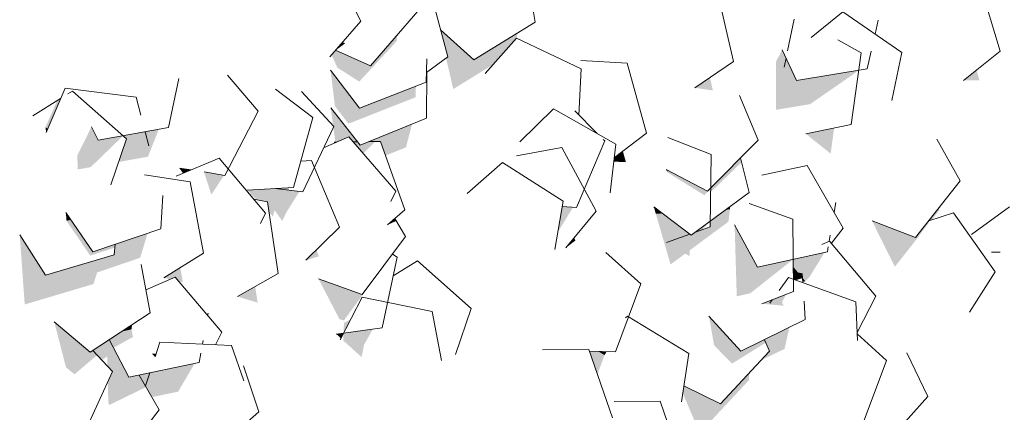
# Model space of a CAD drawing. Header units: millimetres. Extents: x 7522813 to 7573737, y -9734 to 10800.
# Tile 62 of 71: x 7545813 to 7547011, y 5131 to 5608. Entities that reach past the tile are written whole.
import ezdxf

# ---------------------------------------------------------------- set-up
doc = ezdxf.new("R2010")
doc.units = ezdxf.units.MM
doc.header["$MEASUREMENT"] = 0
doc.layers.add('Nowe_2025-10-27 Żywopłot', color=7, linetype='Continuous')
doc.layers.add('Nowe_280-A Dachy Powłoki', color=7, linetype='Continuous')
for name, color, linetype, lineweight, true_color in [('Nowe_2025-10-27 Żywopłot_Nr_pióra__81', 7, 'Continuous', 13, 0x6a6a6a), ('Nowe_2025-10-27 Żywopłot_Nr_pióra__82', 7, 'Continuous', 13, 0xaaaaaa), ('Nowe_280-A Dachy Powłoki_Nr_pióra__81', 7, 'Continuous', 13, 0x6a6a6a)]:
    doc.layers.add(name, color=color, linetype=linetype, lineweight=lineweight, true_color=true_color)

# ---------------------------------------------------------------- blocks, each defined once
blk = doc.blocks.new('ElemPrzekroju_2', base_point=(6982742.1, 0))
at = {"layer": 'Nowe_280-A Dachy Powłoki_Nr_pióra__81', "linetype": 'Continuous', "lineweight": 0, "true_color": 0x1a1a1a}
for points in [[(7546325.2, 5596.3), (7546334, 5563.2), (7546331.9, 5561.7), (7546340.7, 5524.1), (7546389.2, 5554), (7546417.6, 5586.2), (7546417.8, 5586.1), (7546418.8, 5592.3), (7546365.8, 5559.6)], [(7546272.1, 5589.5), (7546257.4, 5572.5), (7546266, 5575.9), (7546272.3, 5583.2), (7546272.3, 5588.8)], [(7546190.6, 5563.2), (7546193, 5564.8), (7546199.7, 5550.1), (7546223.9, 5559.5), (7546197.5, 5571.2)], [(7546733.2, 5498.8), (7546774.7, 5505.7), (7546779.2, 5537.8), (7546758.3, 5534.3), (7546745.4, 5561.8), (7546743.1, 5550.8), (7546733.3, 5557.5)], [(7546191.4, 5546.9), (7546196.7, 5503.4), (7546217.9, 5512)], [(7546961.2, 5534.5), (7546980.8, 5534.6), (7546977.1, 5547.1)], [(7546652.8, 5538), (7546634.7, 5525.5), (7546656.5, 5522.4)], [(7546308.4, 5527.7), (7546308.9, 5527.7), (7546308.4, 5529.4)], [(7546224.2, 5459.9), (7546191.7, 5501.3), (7546194.5, 5479.5), (7546195.3, 5478.7), (7546194.8, 5477.6), (7546197.2, 5459.5), (7546199, 5459.5), (7546213.5, 5465.9), (7546218.8, 5459.8)], [(7545847.3, 5475.6), (7545844.7, 5477.9), (7545845.4, 5471.1)], [(7545941.4, 5458.7), (7545933.4, 5435.3), (7545969.3, 5441.8), (7545982.5, 5475.1), (7545965.9, 5472.1), (7545970.3, 5455)], [(7546290.6, 5481.5), (7546238, 5460.1), (7546252.2, 5460.3), (7546258.3, 5443.1), (7546283.1, 5453.2)], [(7546804, 5476.7), (7546769.6, 5469.5), (7546799.7, 5445.5)], [(7545883.5, 5443.5), (7545883.7, 5426.2), (7545899.7, 5429.1)], [(7546536.7, 5441), (7546536.1, 5435.8), (7546550.7, 5435.1), (7546546.9, 5448.7)], [(7546022, 5425.7), (7546007.5, 5428), (7546012, 5421.5)], [(7546599.6, 5426.4), (7546601.1, 5422.7), (7546601.2, 5425.6)], [(7546124, 5403.1), (7546090.1, 5401), (7546101.3, 5389.5), (7546114.6, 5386.9), (7546116.6, 5373.7), (7546121.2, 5369), (7546123.3, 5376.5), (7546132.7, 5363.6), (7546137.3, 5373.4), (7546125, 5403)], [(7546584.6, 5380.7), (7546587, 5372.3), (7546595, 5372.8)], [(7546587, 5372.3), (7546605, 5310.7), (7546622.9, 5323.9), (7546628.1, 5320.9), (7546628.2, 5327.8), (7546675.4, 5362.7), (7546677.2, 5377.7), (7546672.4, 5377.4), (7546653.3, 5363.3), (7546653.2, 5356.3), (7546635.2, 5350), (7546630.1, 5346.2), (7546628.4, 5347.5), (7546599.9, 5337.5), (7546600.4, 5368.7), (7546595, 5372.8)], [(7546672.4, 5377.4), (7546677.2, 5377.7), (7546677.6, 5381.3)], [(7546919, 5363.9), (7546922.8, 5365.1), (7546932.1, 5376.9), (7546932, 5380.3)], [(7545869.4, 5373.8), (7545870.3, 5363.6), (7545875.4, 5365.1)], [(7546701.2, 5324.8), (7546682.9, 5358.9), (7546685.5, 5271.9), (7546701.8, 5275.5)], [(7546902.9, 5343.4), (7546850.1, 5363.6), (7546877.8, 5307.9), (7546905.1, 5342.5), (7546903.7, 5344.4)], [(7545826, 5326.6), (7545813.3, 5346.7), (7545814.8, 5325.9)], [(7545929.3, 5335.3), (7545929.1, 5332.8), (7545964.7, 5334.9), (7545968.9, 5348.8)], [(7546487.7, 5343.1), (7546477.6, 5330.9), (7546489.3, 5339.9)], [(7545826, 5326.6), (7545814.8, 5325.9), (7545819.4, 5262), (7545902.9, 5286.8), (7545907.5, 5300.9), (7545959.8, 5318.8), (7545964.7, 5334.9), (7545929.1, 5332.8), (7545928, 5322.3), (7545844.5, 5297.5)], [(7546161.4, 5315.7), (7546177.3, 5320.6), (7546174.1, 5328.2)], [(7545988.6, 5294.5), (7545996.6, 5292.6), (7546002.5, 5295.1), (7546006.7, 5290.2), (7546011.8, 5289), (7546008.5, 5306.8)], [(7546759.9, 5300.9), (7546754.4, 5307.6), (7546754.5, 5298.2)], [(7546765.6, 5294.2), (7546765.9, 5289.6), (7546768.9, 5290.2)], [(7546099.7, 5283.8), (7546078.3, 5271.6), (7546102.7, 5264.2)], [(7546176.8, 5293.1), (7546202.2, 5244.1), (7546210, 5281.3)], [(7546671, 5226.4), (7546651.7, 5247.7), (7546657.9, 5212.3)], [(7545855.3, 5240.9), (7545869.6, 5185.4), (7545883.9, 5216.7)], [(7545950, 5237.5), (7545937.5, 5229.2), (7545949.2, 5231.7)], [(7546725.4, 5205.3), (7546714.6, 5193.8), (7546743.7, 5208), (7546749.5, 5234), (7546719.1, 5219.1)], [(7546207.2, 5227.2), (7546198.4, 5226), (7546203.2, 5221.5), (7546203, 5219)], [(7545902.2, 5206), (7545913.2, 5194.3), (7545919.7, 5198.6), (7545920, 5187.1), (7545926.1, 5180.6), (7545920.4, 5168.3), (7545921.1, 5142.1), (7545945.9, 5174.2), (7545922.3, 5219.2)], [(7546232.2, 5213), (7546206.9, 5218.1), (7546229.1, 5197.9)], [(7546517.1, 5204.9), (7546506.1, 5205.3), (7546515.9, 5176.8), (7546524.7, 5200.4)], [(7545971.6, 5178.9), (7545958.7, 5176.1), (7545966.3, 5162.8)], [(7546621.2, 5162.8), (7546619.9, 5153.8), (7546640.5, 5105.7), (7546700.3, 5169.8), (7546700.4, 5178.4), (7546665.6, 5141.1)], [(7545968.1, 5159.7), (7545974.1, 5149.2), (7546006.4, 5156), (7546007.2, 5158)]]:
    blk.add_hatch(color=250, dxfattribs=at).paths.add_polyline_path(points)
blk = doc.blocks.new('ElemPrzekroju_345', base_point=(6982742.1, 0))
at = {"layer": 'Nowe_2025-10-27 Żywopłot_Nr_pióra__81', "linetype": 'Continuous', "lineweight": 0, "true_color": 0x1a1a1a}
for points in [[(7546272.5, 5590), (7546272.1, 5589.5), (7546272.3, 5588.8)], [(7546206.1, 5581.1), (7546197.5, 5571.2), (7546197.5, 5571.1), (7546209.3, 5579.8)], [(7546199.7, 5550.1), (7546226.3, 5533.2), (7546266, 5575.9), (7546257.4, 5572.5), (7546240, 5552.4), (7546223.9, 5559.5)], [(7546733.3, 5557.5), (7546743.1, 5550.8), (7546745.4, 5561.8), (7546740.7, 5571.9)], [(7546779.2, 5537.8), (7546774.7, 5505.7), (7546834, 5546.8)], [(7546834, 5546.8), (7546833.8, 5546), (7546834.4, 5546.9)], [(7546307.8, 5535.8), (7546308.5, 5535.9), (7546308.5, 5542.6), (7546308, 5543.1)], [(7546217.9, 5512), (7546196.7, 5503.4), (7546213.1, 5481.9), (7546294.8, 5514.1), (7546295.2, 5527.4), (7546226.5, 5500.7)], [(7545859, 5510.1), (7545844.7, 5477.9), (7545847.3, 5475.6), (7545863.1, 5512.6)], [(7545900.6, 5478.2), (7545883.5, 5443.5), (7545899.7, 5429.1), (7545939, 5467.2), (7545908.8, 5461.7)], [(7545939, 5467.2), (7545943.1, 5463.5), (7545941.4, 5458.7), (7545970.3, 5455), (7545965.9, 5472.1)], [(7546199, 5459.5), (7546198.5, 5459.5), (7546198.5, 5459.3)], [(7546224.2, 5459.9), (7546218.8, 5459.8), (7546231.2, 5445.6), (7546245.6, 5460.2), (7546238, 5460.1), (7546227.4, 5455.7)], [(7546653.8, 5403.9), (7546653.8, 5398.6), (7546691.4, 5435.1), (7546690.1, 5440.4)], [(7546601.1, 5422.7), (7546646.2, 5394.8), (7546653.8, 5403.9), (7546649.8, 5399.8), (7546601.2, 5425.6)], [(7546062, 5419.2), (7546037.5, 5423.2), (7546046.4, 5395.6)], [(7546141.3, 5404.2), (7546124, 5403.1), (7546140.7, 5401.1)], [(7546125, 5403), (7546137.3, 5373.4), (7546153.6, 5399.5)], [(7546486.4, 5380.3), (7546473.3, 5381.3), (7546467.9, 5350.2)], [(7546260.8, 5358.9), (7546271.4, 5363.7), (7546270.5, 5365.2), (7546268.9, 5366.1)], [(7546599.9, 5337.5), (7546628.4, 5347.5), (7546600.4, 5368.7)], [(7545870.3, 5363.6), (7545899.1, 5321.4), (7545928.9, 5331.2), (7545929.3, 5335.3), (7545902.4, 5326.1), (7545875.4, 5365.1)], [(7546635.2, 5350), (7546643.4, 5352.9), (7546653.3, 5363.3)], [(7546903.7, 5344.4), (7546905.1, 5342.5), (7546921, 5364.5), (7546919, 5363.9)], [(7546202.2, 5244.1), (7546207.6, 5242.5), (7546266.9, 5323.2), (7546266.8, 5323.3), (7546230, 5274.3), (7546210, 5281.3)], [(7546710.6, 5307.4), (7546701.2, 5324.8), (7546701.8, 5275.5), (7546754.3, 5317)], [(7546754.3, 5317), (7546754.4, 5307.6), (7546759.9, 5300.9), (7546765.2, 5299.8), (7546765.6, 5294.2), (7546768.9, 5290.2), (7546773.7, 5295), (7546792.4, 5325.4)], [(7546754.5, 5292.6), (7546757.3, 5291.6), (7546765.6, 5294.1), (7546765.2, 5299.8), (7546759.9, 5300.9), (7546754.5, 5298.2)], [(7546725.7, 5263.5), (7546740.5, 5264.3), (7546745.3, 5274), (7546728.6, 5267.6)], [(7546728.6, 5267.6), (7546716.2, 5262.8), (7546742.6, 5260.5), (7546740.5, 5264.3), (7546725.7, 5263.5)], [(7546207.7, 5239.7), (7546207.2, 5227.2), (7546215.6, 5243.4)], [(7545922.3, 5219.2), (7545927.4, 5209.4), (7545951.1, 5222.4), (7545949.2, 5231.7), (7545937.5, 5229.2)], [(7546207.2, 5227.1), (7546206.9, 5218.1), (7546232.2, 5213), (7546242.7, 5231.8), (7546207.2, 5227.2)], [(7546657.9, 5212.3), (7546679.8, 5190), (7546720.7, 5215.5), (7546719.1, 5219.1), (7546690.4, 5205), (7546671, 5226.4)], [(7545869.6, 5185.4), (7545880, 5177), (7545907.4, 5200.4), (7545902.2, 5206), (7545899, 5203.9), (7545883.9, 5216.7)], [(7545974, 5202), (7545978, 5198.3), (7545979.3, 5202.3)], [(7546517.1, 5204.9), (7546524.7, 5200.4), (7546527.3, 5204.6)], [(7546026.2, 5190.3), (7545971.6, 5178.9), (7545966.3, 5162.8), (7545968.1, 5159.7), (7546007.2, 5158)], [(7545945.9, 5174.2), (7545921.1, 5142.1), (7545922.3, 5139.7), (7545967.1, 5161.5), (7545958.7, 5176.1), (7545946.2, 5173.5)]]:
    blk.add_hatch(color=250, dxfattribs=at).paths.add_polyline_path(points)
at = {"layer": 'Nowe_2025-10-27 Żywopłot_Nr_pióra__82', "color": 253, "linetype": 'Continuous', "lineweight": 13, "true_color": 0xaaaaaa}
for p, q in [((7546228.4, 5606.8), (7546188.5, 5685.2)), ((7546440.2, 5605.5), (7546427.3, 5687)), ((7547005.9, 5570.1), (7546980.4, 5654.4)), ((7546334, 5563.2), (7546311.5, 5648.4)), ((7546681.6, 5557.8), (7546661.5, 5643.6)), ((7546240, 5552.4), (7546297.4, 5618.7)), ((7546814.5, 5618), (7546776, 5586.8)), ((7546886.4, 5568.4), (7546814.5, 5618)), ((7546190.6, 5563.2), (7546228.4, 5606.8)), ((7546365.8, 5559.6), (7546440.2, 5605.5)), ((7546747.2, 5570.4), (7546755.2, 5609.1)), ((7546853.8, 5590.9), (7546857.7, 5608)), ((7546325.2, 5596.3), (7546365.8, 5559.6)), ((7546417.6, 5586.2), (7546379.4, 5543)), ((7546496.4, 5548.7), (7546417.6, 5586.2)), ((7546837, 5568.3), (7546808.6, 5584)), ((7546197.5, 5571.2), (7546240, 5552.4)), ((7546740.7, 5571.9), (7546758.3, 5534.3)), ((7546844.3, 5548.5), (7546849.1, 5570)), ((7546961.2, 5534.5), (7547005.9, 5570.1)), ((7546307.7, 5532.3), (7546308.4, 5561)), ((7546308, 5544.2), (7546334, 5563.2)), ((7546552.1, 5555.4), (7546496, 5558.9)), ((7546634.7, 5525.5), (7546681.6, 5557.8)), ((7546743.1, 5550.8), (7546745.4, 5561.8)), ((7546824.8, 5481), (7546837, 5568.3)), ((7546874.2, 5510.2), (7546886.4, 5568.4)), ((7546191.4, 5546.9), (7546226.5, 5500.7)), ((7546493.6, 5492.2), (7546496.4, 5548.7)), ((7546575.8, 5470.5), (7546552.1, 5555.4)), ((7546758.3, 5534.3), (7546844.3, 5548.5)), ((7545994.4, 5477.3), (7546006.9, 5536.9)), ((7546103.4, 5497.2), (7546065.9, 5541.1)), ((7546308.2, 5488.7), (7546308.5, 5544.5)), ((7545868.5, 5525.2), (7545845.4, 5471.1)), ((7545954.8, 5514.1), (7545868.5, 5525.2)), ((7545877.5, 5521.6), (7545871.8, 5518.1)), ((7545943.1, 5463.5), (7545877.5, 5521.6)), ((7546169.9, 5489.4), (7546124.4, 5523.8)), ((7546226.5, 5500.7), (7546307.7, 5532.3)), ((7545863.1, 5512.6), (7545829.2, 5491.6)), ((7545960.6, 5492.3), (7545954.8, 5514.1)), ((7546195.3, 5478.7), (7546156.2, 5521)), ((7546711.6, 5462), (7546689, 5516.3)), ((7546191.7, 5501.3), (7546227.4, 5455.7)), ((7546462.6, 5500.1), (7546421.5, 5459.9)), ((7546538.6, 5457.1), (7546462.6, 5500.1)), ((7546515.9, 5469.9), (7546488.4, 5497.4)), ((7546063, 5419), (7546103.4, 5497.2)), ((7546146.3, 5404.5), (7546169.9, 5489.4)), ((7546227.4, 5455.7), (7546308.2, 5488.7)), ((7545900.6, 5478.2), (7545908.8, 5461.7)), ((7545908.8, 5461.7), (7545994.4, 5477.3)), ((7546157.8, 5399), (7546195.3, 5478.7)), ((7546769.6, 5469.5), (7546824.8, 5481)), ((7545924, 5407.6), (7545943.1, 5463.5)), ((7545970.3, 5455), (7545965.9, 5472.1)), ((7546213.5, 5465.9), (7546182.9, 5452.4)), ((7546271, 5399.7), (7546213.5, 5465.9)), ((7546524.9, 5461), (7546522.9, 5462.9)), ((7546536.7, 5441), (7546575.8, 5470.5)), ((7546654.4, 5444.5), (7546601.7, 5465)), ((7546649.8, 5399.8), (7546711.6, 5462)), ((7546957.2, 5412.3), (7546928.7, 5463.3)), ((7546199, 5459.5), (7546195.9, 5459.5)), ((7546224.2, 5459.9), (7546218.8, 5459.8)), ((7546252.2, 5460.3), (7546238, 5460.1)), ((7546281.7, 5377.3), (7546252.2, 5460.3)), ((7546472.9, 5452.9), (7546417.4, 5443)), ((7546514.4, 5375.4), (7546472.9, 5452.9)), ((7546490.4, 5380), (7546524.9, 5461)), ((7546531.5, 5397.7), (7546538.6, 5457.1)), ((7546055.8, 5440), (7546003.7, 5418)), ((7546112.3, 5372.9), (7546055.8, 5440)), ((7546653.2, 5356.3), (7546654.4, 5444.5)), ((7546700.5, 5398.2), (7546690.1, 5440.4)), ((7546007.5, 5428), (7546022, 5425.7)), ((7546168.4, 5437.3), (7546155.1, 5436.3)), ((7546202.4, 5356.1), (7546168.4, 5437.3)), ((7546400.7, 5434.6), (7546357.6, 5396.9)), ((7546474.4, 5387.5), (7546400.7, 5434.6)), ((7546599.6, 5426.4), (7546649.8, 5399.8)), ((7546771.2, 5431.2), (7546716.1, 5419.5)), ((7546815, 5355), (7546771.2, 5431.2)), ((7546020.6, 5411.1), (7545965, 5419.8)), ((7546037.5, 5423.2), (7546063, 5419)), ((7546036.9, 5324.5), (7546020.6, 5411.1)), ((7546090.1, 5401), (7546146.3, 5404.5)), ((7546124, 5403.1), (7546157.8, 5399)), ((7546902.9, 5343.4), (7546957.2, 5412.3)), ((7545984.9, 5354.2), (7545987.5, 5394.7)), ((7546114.6, 5386.9), (7546097.7, 5390.2)), ((7546264.9, 5387.4), (7546271, 5399.7)), ((7546630.1, 5346.2), (7546700.5, 5398.2)), ((7546127.7, 5299.7), (7546114.6, 5386.9)), ((7546464.1, 5328.8), (7546474.4, 5387.5)), ((7546473.3, 5381.3), (7546490.4, 5380)), ((7546584.6, 5380.7), (7546630.1, 5346.2)), ((7546753.7, 5365.8), (7546700.5, 5384.9)), ((7546804, 5374.1), (7546806, 5386)), ((7547017.3, 5380.7), (7546971, 5347.3)), ((7545869.4, 5373.8), (7545902.4, 5326.1)), ((7546106, 5360.6), (7546112.3, 5372.9)), ((7546260.8, 5358.9), (7546281.7, 5377.3)), ((7546282.7, 5344.5), (7546269.6, 5366.6)), ((7546477.6, 5330.9), (7546514.4, 5375.4)), ((7546754.7, 5277.6), (7546753.7, 5365.8)), ((7546949.1, 5373.4), (7546919, 5363.9)), ((7546999.7, 5301.7), (7546949.1, 5373.4)), ((7545902.4, 5326.1), (7545984.9, 5354.2)), ((7546161.4, 5315.7), (7546202.4, 5356.1)), ((7546635.2, 5350), (7546653.2, 5356.3)), ((7546682.9, 5358.9), (7546710.6, 5307.4)), ((7546800.6, 5336.5), (7546815, 5355)), ((7546850.1, 5363.6), (7546902.9, 5343.4)), ((7545813.3, 5346.7), (7545844.5, 5297.5)), ((7546230, 5274.3), (7546282.7, 5344.5)), ((7546599.9, 5337.5), (7546628.4, 5347.5)), ((7546797.9, 5338.9), (7546799.1, 5346.3)), ((7545928, 5322.3), (7545929.3, 5335.3)), ((7546798.4, 5339.1), (7546788.9, 5335.1)), ((7546795.7, 5326.1), (7546796.7, 5332.3)), ((7546854.8, 5272), (7546798.4, 5339.1)), ((7545844.5, 5297.5), (7545928, 5322.3)), ((7545988.6, 5294.5), (7546036.9, 5324.5)), ((7546254.1, 5233.4), (7546272.4, 5319.6)), ((7546272.4, 5319.6), (7546266.8, 5323.3)), ((7546568.7, 5286.9), (7546526.2, 5325.4)), ((7546710.6, 5307.4), (7546795.7, 5326.1)), ((7547006, 5325.6), (7546995.2, 5325.5)), ((7545972, 5252), (7545960.9, 5310.5)), ((7546297.2, 5315.1), (7546267.6, 5296.8)), ((7546362.6, 5256.9), (7546297.2, 5315.1)), ((7546002.5, 5295.1), (7545966.7, 5279.8)), ((7546059.3, 5228.2), (7546002.5, 5295.1)), ((7546078.3, 5271.6), (7546127.7, 5299.7)), ((7546748.3, 5294.9), (7546737, 5279.1)), ((7546830.3, 5265.1), (7546748.3, 5294.9)), ((7546765.9, 5288.5), (7546765.2, 5299.8)), ((7546968.6, 5252.5), (7546999.7, 5301.7)), ((7546176.8, 5293.1), (7546230, 5274.3)), ((7546538, 5204.3), (7546568.7, 5286.9)), ((7546229.8, 5271), (7546203, 5219)), ((7546315.2, 5253.5), (7546229.8, 5271)), ((7546716.2, 5262.8), (7546754.7, 5277.6)), ((7546831.9, 5227.9), (7546854.8, 5272)), ((7546728.6, 5267.6), (7546725.7, 5263.5)), ((7546768.8, 5243.5), (7546767.4, 5265.8)), ((7546832.4, 5218), (7546830.3, 5265.1)), ((7545899, 5203.9), (7545972, 5252)), ((7546041.9, 5248.7), (7546042.4, 5251.3)), ((7546326.4, 5193.8), (7546315.2, 5253.5)), ((7546343.4, 5201.1), (7546362.6, 5256.9)), ((7546552.6, 5247.8), (7546550.3, 5245.7)), ((7546627.3, 5202.4), (7546552.6, 5247.8)), ((7546651.7, 5247.7), (7546690.4, 5205)), ((7545855.3, 5240.9), (7545899, 5203.9)), ((7546690.4, 5205), (7546768.8, 5243.5)), ((7546051.6, 5213), (7546059.3, 5228.2)), ((7546198.4, 5226), (7546254.1, 5233.4)), ((7546867.7, 5193.9), (7546832, 5226.4)), ((7545922.3, 5219.2), (7545946.2, 5173.5)), ((7545983.8, 5216), (7545978, 5198.3)), ((7546070.8, 5212.2), (7545983.8, 5216)), ((7546035.6, 5213.7), (7546036.4, 5218.1)), ((7546086, 5169.2), (7546070.8, 5212.2)), ((7546725.4, 5205.3), (7546719.1, 5219.1)), ((7545926.1, 5180.6), (7545902.2, 5206)), ((7546031.5, 5191.4), (7546033.6, 5202.9)), ((7546505.4, 5207.2), (7546449.2, 5206.9)), ((7546534.3, 5124), (7546505.4, 5207.2)), ((7546506.1, 5205.3), (7546538, 5204.3)), ((7546618.3, 5143.4), (7546627.3, 5202.4)), ((7546665.6, 5141.1), (7546725.4, 5205.3)), ((7546917.8, 5150.2), (7546892.4, 5203.1)), ((7545946.2, 5173.5), (7546031.5, 5191.4)), ((7546104.1, 5131.2), (7546085.5, 5187.3)), ((7546837, 5111.4), (7546867.7, 5193.9)), ((7545889.5, 5100.6), (7545926.1, 5180.6)), ((7545982.9, 5133.9), (7545958.7, 5176.1)), ((7545971.6, 5178.9), (7545966.3, 5162.8)), ((7546621.2, 5162.8), (7546665.6, 5141.1)), ((7546859.4, 5084.8), (7546917.8, 5150.2)), ((7546592.5, 5144.2), (7546536.3, 5144)), ((7546621.2, 5060.9), (7546592.5, 5144.2)), ((7545929.2, 5064.4), (7545982.9, 5133.9)), ((7546038.1, 5073.7), (7546104.1, 5131.2))]:
    blk.add_line(p, q, dxfattribs=at)

msp = doc.modelspace()

# ---------------------------------------------------------------- block references
at = {"layer": 'Nowe_2025-10-27 Żywopłot', "lineweight": 0}
msp.add_blockref('ElemPrzekroju_345', (6982742.1, 0), dxfattribs=at)
at = {"layer": 'Nowe_280-A Dachy Powłoki', "lineweight": 0}
msp.add_blockref('ElemPrzekroju_2', (6982742.1, 0), dxfattribs=at)

doc.saveas('drawing.dxf')
